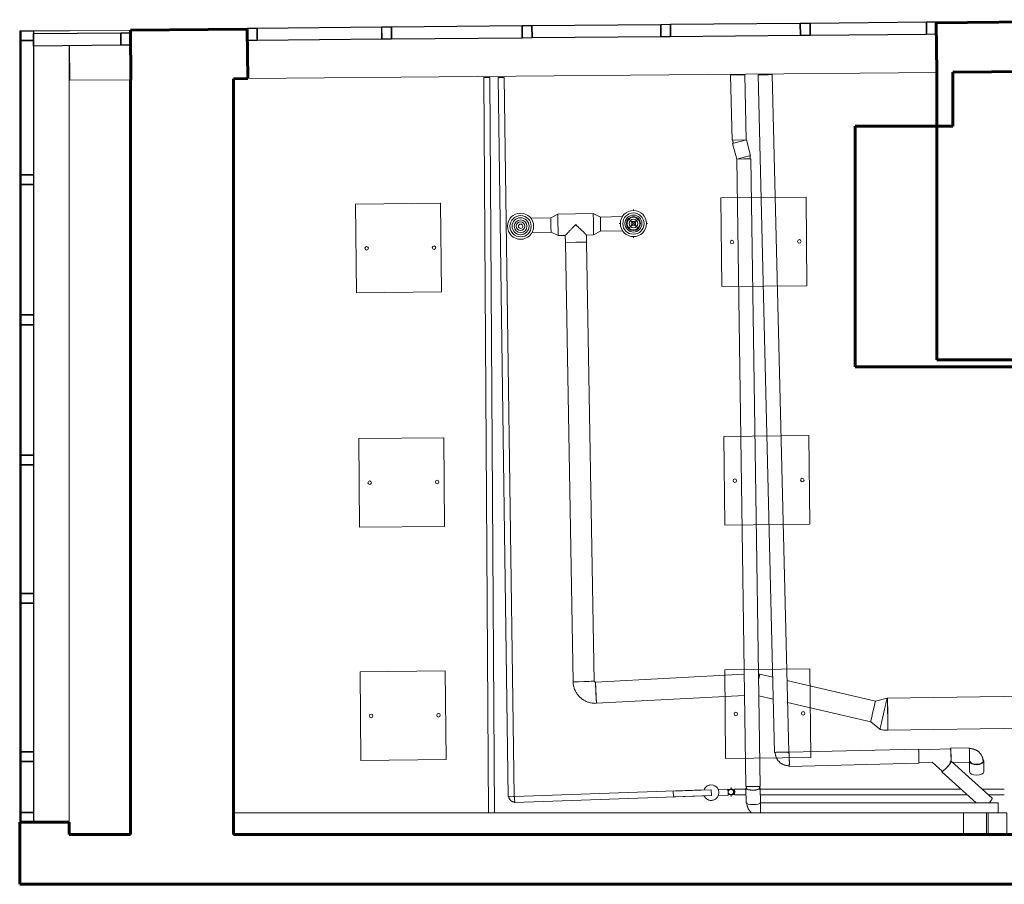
# Model space of a CAD drawing. Header units: inches. Extents: x -1788 to -35, y 39 to 771.
# Tile 1 of 5: x -1788 to -1511, y 39 to 283. Entities that reach past the tile are written whole.
import ezdxf

# ---------------------------------------------------------------- set-up
doc = ezdxf.new("R2010")
doc.units = ezdxf.units.IN
doc.header["$MEASUREMENT"] = 0
for name, color, linetype, lineweight in [('A-FLOR', 192, 'Continuous', 18), ('A-GLAZ-CWMG', 51, 'Continuous', 9), ('A-WALL', 113, 'Continuous', 18), ('E-CABL-TRAY', 211, 'Continuous', 9), ('E-LITE-EQPM', 33, 'Continuous', 9), ('I-WALL', 2, 'Continuous', 18), ('M-HVAC-CDFF', 50, 'Continuous', 9), ('M-HVAC-DUCT', 70, 'Continuous', 9), ('M-HVAC-DUCT-ANNO', 70, 'Continuous', 9), ('M-HVAC-DUCT-CNTR', 70, 'Continuous', 9), ('P-PIPE', 3, 'Continuous', 9), ('P-PIPE-CNTR', 3, 'Continuous', 9)]:
    doc.layers.add(name, color=color, linetype=linetype, lineweight=lineweight)

# ---------------------------------------------------------------- blocks, each defined once
blk = doc.blocks.new('Round Elbow - 0_55 D-405480-GFL')
at = {"layer": 'M-HVAC-DUCT'}
for p, q in [((-0.6, 4.5), (-0.6, 4.3)), ((-0.6, 4.17), (-0.6, 3.75)), ((-0.6, 3.47), (-0.6, 2.87)), ((0.58, 0.14), (-0.49, 4.51)), ((-0.6, 2.48), (-0.6, 1.68)), ((-0.6, 1.29), (-0.6, 0)), ((1.66, -4.23), (0.58, 0.14)), ((-0.6, 0), (-0.6, -1.29)), ((-0.6, -1.68), (-0.6, -2.48)), ((-0.6, -2.87), (-0.6, -3.47)), ((-0.6, -3.75), (-0.6, -4.17)), ((-0.6, -4.3), (-0.6, -4.5))]:
    blk.add_line(p, q, dxfattribs=at)
at = {"layer": 'M-HVAC-DUCT', "flags": 128}
for points in [[(-0.6, 4.5), (-0.58, 4.5), (-0.57, 4.5), (-0.55, 4.5), (-0.53, 4.51), (-0.51, 4.51), (-0.49, 4.51), (-0.49, 4.51)], [(1.66, -4.23), (1.29, -4.31), (0.92, -4.38), (0.55, -4.43), (0.17, -4.47), (-0.21, -4.49), (-0.58, -4.5), (-0.6, -4.5)]]:
    blk.add_lwpolyline(points, dxfattribs=at)
blk = doc.blocks.new('Round Transition - Length - Standard-407022-GFL')
at = {"layer": 'M-HVAC-DUCT'}
for p, q in [((0, 4.5), (3, 3)), ((0, 4.28), (0, 4.17)), ((0, 3.76), (0, 3.47)), ((0, 2.87), (0, 2.48)), ((0, 1.69), (0, 1.29)), ((3, 2.72), (3, 2.77)), ((3, 1.02), (3, 1.27)), ((0, -1.29), (0, -1.69)), ((0, -2.48), (0, -2.87)), ((3, -1.27), (3, -1.02)), ((3, -2.77), (3, -2.72)), ((3, -3), (0, -4.5)), ((0, -3.47), (0, -3.76)), ((0, -4.17), (0, -4.28))]:
    blk.add_line(p, q, dxfattribs=at)
blk = doc.blocks.new('Round Elbow - 0_55 D-407026-GFL')
at = {"layer": 'M-HVAC-DUCT'}
blk.add_line((-0.46, -1.41), (-0.46, -3), dxfattribs=at)
at = {"layer": 'M-HVAC-DUCT', "flags": 128}
blk.add_lwpolyline([(-0.07, -2.99), (-0.22, -3), (-0.46, -3)], dxfattribs=at)
blk = doc.blocks.new('Round Elbow - 0_55 D-407035-GFL')
at = {"layer": 'M-HVAC-DUCT'}
for p, q in [((-3.3, 3), (-3.3, 2.9)), ((-3.3, 2.9), (-3.3, 2.12)), ((0, 3.3), (-3, 3.3)), ((3, 3.3), (0, 3.3)), ((-3.3, 2.12), (-3.3, 1.5)), ((-3.3, 1.5), (-3.3, 0)), ((-3.3, 0), (-3.3, -3))]:
    blk.add_line(p, q, dxfattribs=at)
at = {"layer": 'M-HVAC-DUCT', "flags": 128}
for points in [[(-3.3, 3), (-3.29, 3), (-3.28, 3), (-3.26, 3), (-3.25, 3), (-3.24, 3.01), (-3.23, 3.01), (-3.22, 3.01), (-3.21, 3.02), (-3.19, 3.02), (-3.18, 3.02), (-3.17, 3.03), (-3.16, 3.03), (-3.15, 3.04), (-3.14, 3.05), (-3.13, 3.05), (-3.12, 3.06), (-3.11, 3.07), (-3.1, 3.07), (-3.09, 3.08), (-3.08, 3.09), (-3.08, 3.1), (-3.07, 3.11), (-3.06, 3.12), (-3.05, 3.13), (-3.05, 3.14), (-3.04, 3.15), (-3.04, 3.16), (-3.03, 3.17), (-3.02, 3.18), (-3.02, 3.19), (-3.02, 3.2), (-3.01, 3.21), (-3.01, 3.23), (-3.01, 3.24), (-3, 3.25), (-3, 3.26), (-3, 3.27), (-3, 3.28), (-3, 3.3), (-3, 3.3)], [(3, 3.3), (2.99, 3.05), (2.98, 2.8), (2.95, 2.55), (2.92, 2.3), (2.87, 2.05), (2.82, 1.8), (2.75, 1.56), (2.68, 1.32), (2.6, 1.08), (2.5, 0.85), (2.4, 0.62), (2.29, 0.39), (2.17, 0.17), (2.04, -0.05), (1.9, -0.26), (1.75, -0.46), (1.6, -0.66), (1.44, -0.85), (1.27, -1.04), (1.09, -1.22), (0.91, -1.39), (0.71, -1.56), (0.52, -1.71), (0.31, -1.86), (0.1, -2), (-0.11, -2.13), (-0.33, -2.26), (-0.56, -2.37), (-0.78, -2.48), (-1.02, -2.57), (-1.25, -2.66), (-1.49, -2.74), (-1.74, -2.8), (-1.98, -2.86), (-2.23, -2.91), (-2.48, -2.95), (-2.73, -2.97), (-2.98, -2.99), (-3.23, -3), (-3.3, -3)]]:
    blk.add_lwpolyline(points, dxfattribs=at)
blk = doc.blocks.new('Round Tee - Standard-385237-GFL')
at = {"layer": 'M-HVAC-DUCT'}
for p, q in [((-5, 3), (5, 3)), ((-5, 3), (-5, 2.79)), ((5, 2.82), (5, 3)), ((-5, 2.72), (-5, 1.27)), ((-5, 1.03), (-5, 0)), ((5, 1.27), (5, 2.72)), ((5, 0), (5, 1.03)), ((-5, 0), (-5, -1.03)), ((-5, -1.27), (-5, -2.72)), ((5, -1.03), (5, 0)), ((5, -2.72), (5, -1.27)), ((-5, -2.82), (-5, -3)), ((-3, -3), (-5, -3)), ((-3, -5), (-3, -3)), ((-3, -5), (0, -5)), ((0, -5), (3, -5)), ((3, -3), (3, -5)), ((5, -3), (3, -3)), ((5, -3), (5, -2.79))]:
    blk.add_line(p, q, dxfattribs=at)
for points, knots in [([(-3, -3), (-3, -3), (-2.97, -2.97), (-2.87, -2.87), (-2.8, -2.8), (-2.75, -2.75), (-2.69, -2.69), (-2.62, -2.62), (-2.55, -2.55), (-2.47, -2.47), (-2.39, -2.39), (-2.3, -2.3), (-2.22, -2.22), (-2.12, -2.12), (-2.01, -2.01), (-1.89, -1.89), (-1.77, -1.76), (-1.6, -1.6), (-1.38, -1.38), (-1.02, -1.02), (-0.56, -0.56), (-0.19, -0.19), (0, 0)], [0, 0, 0, 0, 0.111111, 0.166667, 0.194444, 0.222222, 0.25, 0.277778, 0.305556, 0.333333, 0.361111, 0.388889, 0.416667, 0.444444, 0.479167, 0.513889, 0.548611, 0.583333, 0.652778, 0.722222, 0.861111, 1, 1, 1, 1]), ([(0, 0), (0.15, -0.15), (0.45, -0.45), (0.89, -0.89), (1.33, -1.33), (1.67, -1.67), (1.94, -1.94), (2.13, -2.13), (2.28, -2.28), (2.39, -2.39), (2.47, -2.47), (2.55, -2.55), (2.62, -2.62), (2.69, -2.69), (2.75, -2.75), (2.8, -2.8), (2.87, -2.87), (2.97, -2.97), (3, -3), (3, -3)], [0, 0, 0, 0, 0.111111, 0.222222, 0.333333, 0.444444, 0.5, 0.555556, 0.611111, 0.638889, 0.666667, 0.694444, 0.722222, 0.75, 0.777778, 0.805556, 0.833333, 0.888889, 1, 1, 1, 1])]:
    blk.add_open_spline(points, degree=3, knots=knots, dxfattribs=at)
blk = doc.blocks.new('Round Transition - Length - Standard-385245-GFL')
at = {"layer": 'M-HVAC-DUCT'}
for p, q in [((0, 3), (2, 2)), ((0, 2.77), (0, 2.72)), ((0, 1.27), (0, 1.02)), ((2, 1.81), (2, 1.85)), ((2, 0.68), (2, 0.85)), ((0, -1.02), (0, -1.27)), ((2, -2), (0, -3)), ((0, -2.72), (0, -2.77)), ((2, -0.85), (2, -0.68)), ((2, -1.85), (2, -1.81))]:
    blk.add_line(p, q, dxfattribs=at)
blk = doc.blocks.new('Channel Vertical Inside Bend - Standard-439069-GFL')
at = {"layer": 'E-CABL-TRAY'}
for p, q in [((-1515.31, 58.9), (-1515.31, 52.9)), ((-1514.97, 58.9), (-1515.31, 58.9)), ((-1512.01, 58.9), (-1514.97, 58.9)), ((-1510.01, 58.9), (-1512.01, 58.9)), ((-1510.01, 52.9), (-1510.01, 58.9)), ((-1515.31, 52.9), (-1514.97, 52.9)), ((-1514.97, 52.9), (-1512.01, 52.9)), ((-1510.01, 52.9), (-1512.01, 52.9))]:
    blk.add_line(p, q, dxfattribs=at)
blk = doc.blocks.new('Channel Vertical Outside Bend - Standard-439073-GFL')
at = {"layer": 'E-CABL-TRAY'}
for p, q in [((-1522.21, 58.9), (-1522.21, 52.9)), ((-1519.21, 58.9), (-1522.21, 58.9)), ((-1519.21, 58.9), (-1516.26, 58.9)), ((-1516.26, 58.9), (-1515.74, 58.9)), ((-1515.74, 52.9), (-1515.74, 58.9)), ((-1522.21, 52.9), (-1519.21, 52.9)), ((-1516.26, 52.9), (-1519.21, 52.9)), ((-1516.26, 52.9), (-1515.74, 52.9))]:
    blk.add_line(p, q, dxfattribs=at)
blk = doc.blocks.new('Elbow - Generic - Standard-439084-GFL')
at = {"layer": 'P-PIPE', "flags": 128}
for points in [[(-1571.79, 72.22), (-1571.95, 72.23), (-1572.1, 72.25), (-1572.25, 72.28), (-1572.4, 72.31), (-1572.55, 72.35), (-1572.7, 72.4), (-1572.85, 72.45), (-1572.99, 72.51), (-1573.13, 72.57), (-1573.27, 72.64), (-1573.41, 72.71), (-1573.54, 72.79), (-1573.67, 72.88), (-1573.8, 72.97), (-1573.92, 73.06), (-1574.04, 73.16), (-1574.15, 73.27), (-1574.26, 73.37), (-1574.37, 73.49), (-1574.47, 73.61), (-1574.57, 73.73), (-1574.66, 73.85), (-1574.75, 73.98), (-1574.83, 74.11), (-1574.9, 74.25), (-1574.97, 74.39), (-1575.04, 74.53), (-1575.1, 74.67), (-1575.15, 74.81), (-1575.2, 74.96), (-1575.24, 75.11), (-1575.28, 75.26), (-1575.31, 75.41), (-1575.33, 75.57), (-1575.35, 75.72), (-1575.36, 75.88), (-1575.36, 75.99)], [(-1571.74, 76.07), (-1571.74, 76.06), (-1571.74, 76.05), (-1571.74, 76.04), (-1571.73, 76.03), (-1571.73, 76.02), (-1571.73, 76.01), (-1571.73, 76), (-1571.72, 76), (-1571.72, 75.99), (-1571.72, 75.98), (-1571.71, 75.97), (-1571.71, 75.96), (-1571.7, 75.95), (-1571.7, 75.94), (-1571.69, 75.93), (-1571.69, 75.93), (-1571.68, 75.92), (-1571.67, 75.91), (-1571.67, 75.9), (-1571.66, 75.9), (-1571.65, 75.89), (-1571.64, 75.88), (-1571.64, 75.88), (-1571.63, 75.87), (-1571.62, 75.87), (-1571.61, 75.86), (-1571.6, 75.86), (-1571.59, 75.85), (-1571.58, 75.85), (-1571.57, 75.84), (-1571.56, 75.84), (-1571.56, 75.84), (-1571.55, 75.84), (-1571.54, 75.83), (-1571.53, 75.83), (-1571.52, 75.83), (-1571.51, 75.83)], [(-1571.51, 75.83), (-1571.5, 75.83), (-1571.49, 75.83), (-1571.48, 75.83)], [(-1571.4, 72.21), (-1571.55, 72.21), (-1571.71, 72.21), (-1571.79, 72.22)]]:
    blk.add_lwpolyline(points, dxfattribs=at)
at = {"layer": 'P-PIPE'}
blk.add_ellipse((-1571.44, 74.02), major_axis=(-0.04, 1.81), ratio=0.034899, start_param=3.138017, end_param=6.27961, dxfattribs=at)
blk = doc.blocks.new('Elbow - Generic - Standard-439096-GFL')
at = {"layer": 'P-PIPE', "flags": 128}
for points in [[(-1520.66, 77.06), (-1520.51, 77.06), (-1520.37, 77.05), (-1520.22, 77.04), (-1520.08, 77.03), (-1519.93, 77.01), (-1519.79, 76.99), (-1519.65, 76.96), (-1519.51, 76.92), (-1519.37, 76.88), (-1519.23, 76.84), (-1519.09, 76.79), (-1518.95, 76.73), (-1518.82, 76.67), (-1518.69, 76.61), (-1518.56, 76.54), (-1518.43, 76.46), (-1518.3, 76.38), (-1518.18, 76.29), (-1518.06, 76.2), (-1517.95, 76.11), (-1517.84, 76.01), (-1517.73, 75.9), (-1517.63, 75.79), (-1517.53, 75.68), (-1517.43, 75.56), (-1517.34, 75.44), (-1517.26, 75.31), (-1517.18, 75.18), (-1517.11, 75.04), (-1517.04, 74.9), (-1516.98, 74.76), (-1516.93, 74.62), (-1516.88, 74.47), (-1516.84, 74.32), (-1516.8, 74.17), (-1516.78, 74.02), (-1516.76, 73.87), (-1516.75, 73.78)], [(-1520.32, 73.36), (-1520.32, 73.37), (-1520.32, 73.37), (-1520.32, 73.37), (-1520.33, 73.37), (-1520.33, 73.37), (-1520.34, 73.38), (-1520.35, 73.38), (-1520.35, 73.39), (-1520.36, 73.39), (-1520.37, 73.4), (-1520.39, 73.4), (-1520.4, 73.41), (-1520.41, 73.41), (-1520.43, 73.41), (-1520.44, 73.42), (-1520.46, 73.42), (-1520.48, 73.43), (-1520.49, 73.43), (-1520.51, 73.43), (-1520.53, 73.43), (-1520.55, 73.43), (-1520.57, 73.43), (-1520.57, 73.43)], [(-1516.75, 73.78), (-1516.74, 73.63), (-1516.74, 73.5)]]:
    blk.add_lwpolyline(points, dxfattribs=at)
at = {"layer": 'P-PIPE'}
blk.add_ellipse((-1518.55, 73.5), major_axis=(1.81, 0), ratio=0.499809, start_param=3.445034, end_param=6.324827, dxfattribs=at)
blk = doc.blocks.new('Elbow - Generic - Standard-439120-GFL')
at = {"layer": 'P-PIPE', "flags": 128}
for points in [[(-0.25, 1.81), (-0.24, 1.81), (-0.23, 1.81), (-0.22, 1.81), (-0.21, 1.82), (-0.2, 1.82), (-0.19, 1.82)], [(0.67, -1.7), (0.51, -1.74), (0.36, -1.76), (0.21, -1.79), (0.05, -1.8), (-0.1, -1.81), (-0.25, -1.81)]]:
    blk.add_lwpolyline(points, dxfattribs=at)
blk = doc.blocks.new('Elbow - Generic - Standard-V5-GFL')
at = {"layer": 'P-PIPE'}
blk.add_line((-0.25, 0), (-0.25, -1.81), dxfattribs=at)
at = {"layer": 'P-PIPE', "flags": 128}
for points in [[(-0.25, 1.81), (-0.24, 1.81), (-0.23, 1.81), (-0.22, 1.81), (-0.21, 1.82), (-0.2, 1.82), (-0.19, 1.82)], [(0.67, -1.7), (0.51, -1.74), (0.36, -1.76), (0.21, -1.79), (0.05, -1.8), (-0.1, -1.81), (-0.25, -1.81)]]:
    blk.add_lwpolyline(points, dxfattribs=at)
blk = doc.blocks.new('Elbow - Generic - Standard-439134-GFL')
at = {"layer": 'P-PIPE', "flags": 128}
for points in [[(-1583.41, 65.77), (-1583.41, 65.86), (-1583.42, 65.94), (-1583.42, 66.02), (-1583.42, 66.1), (-1583.42, 66.18), (-1583.42, 66.27), (-1583.42, 66.31)], [(-1579.79, 65.84), (-1579.79, 65.92), (-1579.79, 66), (-1579.79, 66.08), (-1579.79, 66.16), (-1579.79, 66.24), (-1579.8, 66.32), (-1579.8, 66.37)]]:
    blk.add_lwpolyline(points, dxfattribs=at)
at = {"layer": 'P-PIPE'}
for start_param, end_param in [(3.130515, 4.701311), (4.701311, 6.272107)]:
    blk.add_ellipse((-1581.6, 65.81), major_axis=(1.81, 0.03), ratio=0.258819, start_param=start_param, end_param=end_param, dxfattribs=at)
blk = doc.blocks.new('Elbow - Generic - Standard-439139-GFL')
at = {"layer": 'P-PIPE', "flags": 128}
for points in [[(-1582, 58.9), (-1582.11, 59), (-1582.22, 59.11), (-1582.33, 59.22), (-1582.43, 59.33), (-1582.53, 59.45), (-1582.62, 59.58), (-1582.71, 59.7), (-1582.79, 59.83), (-1582.87, 59.97), (-1582.94, 60.1), (-1583.01, 60.24), (-1583.07, 60.38), (-1583.13, 60.53), (-1583.17, 60.68), (-1583.22, 60.82), (-1583.25, 60.97), (-1583.28, 61.13), (-1583.31, 61.28), (-1583.33, 61.43), (-1583.34, 61.59), (-1583.34, 61.72)], [(-1579.72, 61.78), (-1579.72, 61.78), (-1579.72, 61.77), (-1579.72, 61.77), (-1579.72, 61.76), (-1579.71, 61.76), (-1579.71, 61.75), (-1579.71, 61.75), (-1579.71, 61.74), (-1579.71, 61.74), (-1579.71, 61.73), (-1579.7, 61.73), (-1579.7, 61.72), (-1579.7, 61.71), (-1579.69, 61.71), (-1579.69, 61.7), (-1579.68, 61.7), (-1579.68, 61.69), (-1579.67, 61.69), (-1579.67, 61.68), (-1579.66, 61.67), (-1579.65, 61.67), (-1579.65, 61.66), (-1579.64, 61.66), (-1579.63, 61.65), (-1579.62, 61.64), (-1579.61, 61.64), (-1579.6, 61.63), (-1579.59, 61.63), (-1579.58, 61.63), (-1579.57, 61.62), (-1579.56, 61.62), (-1579.55, 61.61), (-1579.54, 61.61), (-1579.53, 61.61), (-1579.51, 61.61), (-1579.5, 61.61), (-1579.49, 61.6), (-1579.48, 61.6), (-1579.47, 61.6)]]:
    blk.add_lwpolyline(points, dxfattribs=at)
blk = doc.blocks.new('Elbow - Generic - Standard-444913-GFL')
at = {"layer": 'P-PIPE', "flags": 128}
for points in [[(-1648.83, 61.98), (-1648.9, 61.98), (-1648.96, 61.99), (-1649.03, 61.99), (-1649.09, 62), (-1649.15, 62.01), (-1649.22, 62.03), (-1649.28, 62.04), (-1649.34, 62.06), (-1649.41, 62.08), (-1649.47, 62.1), (-1649.53, 62.13), (-1649.58, 62.16), (-1649.64, 62.19), (-1649.7, 62.22), (-1649.75, 62.26), (-1649.81, 62.29), (-1649.86, 62.33), (-1649.91, 62.37), (-1649.96, 62.42), (-1650, 62.46), (-1650.05, 62.51), (-1650.09, 62.56), (-1650.13, 62.61), (-1650.17, 62.66), (-1650.21, 62.71), (-1650.24, 62.77), (-1650.28, 62.82), (-1650.31, 62.88), (-1650.33, 62.94), (-1650.36, 63), (-1650.38, 63.06), (-1650.4, 63.12), (-1650.42, 63.18), (-1650.44, 63.25), (-1650.45, 63.31), (-1650.46, 63.37), (-1650.47, 63.44), (-1650.48, 63.5), (-1650.48, 63.57), (-1650.48, 63.59)], [(-1649.1, 63.61), (-1649.1, 63.6), (-1649.1, 63.59), (-1649.1, 63.58), (-1649.1, 63.57), (-1649.1, 63.56), (-1649.1, 63.55), (-1649.09, 63.54), (-1649.09, 63.53), (-1649.09, 63.52), (-1649.08, 63.51), (-1649.08, 63.5), (-1649.07, 63.49), (-1649.07, 63.48), (-1649.06, 63.47), (-1649.06, 63.46), (-1649.05, 63.46), (-1649.05, 63.45), (-1649.04, 63.44), (-1649.03, 63.43), (-1649.03, 63.43), (-1649.02, 63.42), (-1649.01, 63.41), (-1649, 63.41), (-1648.99, 63.4), (-1648.99, 63.4), (-1648.98, 63.39), (-1648.97, 63.39), (-1648.96, 63.38), (-1648.95, 63.38), (-1648.94, 63.37), (-1648.93, 63.37), (-1648.92, 63.37), (-1648.91, 63.37), (-1648.9, 63.36), (-1648.89, 63.36), (-1648.88, 63.36), (-1648.87, 63.36), (-1648.86, 63.36), (-1648.85, 63.36), (-1648.85, 63.36)]]:
    blk.add_lwpolyline(points, dxfattribs=at)
at = {"layer": 'P-PIPE'}
blk.add_ellipse((-1648.84, 62.67), major_axis=(-0.01, 0.687), ratio=0.034899, start_param=3.141593, end_param=4.058442, dxfattribs=at)
blk = doc.blocks.new('Elbow - Generic - Standard-444922-GFL')
at = {"layer": 'P-PIPE', "flags": 128}
for points in [[(-1588.69, 65.47), (-1588.66, 65.47), (-1588.62, 65.47), (-1588.58, 65.47), (-1588.55, 65.47), (-1588.51, 65.48), (-1588.47, 65.48), (-1588.44, 65.48), (-1588.4, 65.48), (-1588.37, 65.48), (-1588.33, 65.48), (-1588.3, 65.48), (-1588.26, 65.48), (-1588.23, 65.49), (-1588.2, 65.49), (-1588.17, 65.49), (-1588.14, 65.49), (-1588.11, 65.49), (-1588.08, 65.49), (-1588.05, 65.49), (-1588.03, 65.49), (-1588, 65.49), (-1587.98, 65.49), (-1587.96, 65.5), (-1587.93, 65.5), (-1587.91, 65.5), (-1587.89, 65.5), (-1587.88, 65.5), (-1587.86, 65.5), (-1587.84, 65.5), (-1587.83, 65.5), (-1587.82, 65.5), (-1587.81, 65.5), (-1587.8, 65.5), (-1587.79, 65.5), (-1587.78, 65.5), (-1587.78, 65.5), (-1587.78, 65.5), (-1587.77, 65.5), (-1587.77, 65.5)], [(-1587.72, 64.13), (-1587.73, 64.13), (-1587.73, 64.13), (-1587.73, 64.13), (-1587.74, 64.13), (-1587.74, 64.13), (-1587.75, 64.13), (-1587.76, 64.13), (-1587.77, 64.13), (-1587.78, 64.13), (-1587.8, 64.12), (-1587.81, 64.12), (-1587.83, 64.12), (-1587.85, 64.12), (-1587.87, 64.12), (-1587.89, 64.12), (-1587.91, 64.12), (-1587.93, 64.12), (-1587.96, 64.12), (-1587.98, 64.12), (-1588.01, 64.12), (-1588.04, 64.12), (-1588.06, 64.12), (-1588.09, 64.11), (-1588.12, 64.11), (-1588.16, 64.11), (-1588.19, 64.11), (-1588.22, 64.11), (-1588.25, 64.11), (-1588.29, 64.11), (-1588.32, 64.11), (-1588.36, 64.11), (-1588.39, 64.1), (-1588.43, 64.1), (-1588.47, 64.1), (-1588.5, 64.1), (-1588.54, 64.1), (-1588.58, 64.1), (-1588.61, 64.1), (-1588.65, 64.1)]]:
    blk.add_lwpolyline(points, dxfattribs=at)
at = {"layer": 'P-PIPE'}
for radius, start, end in [(0.688, 36.9314, 95.0617), (0.687, 267.1038, 2.0091), (0.687, 2.0091, 32.0091)]:
    blk.add_arc((-1587.75, 64.81), radius, start, end, dxfattribs=at)
blk = doc.blocks.new('Elbow - Generic - Standard-V6-GFL')
at = {"layer": 'P-PIPE', "flags": 128}
for points in [[(-1587.81, 64.13), (-1587.78, 64.13), (-1587.76, 64.13), (-1587.75, 64.13)], [(-1587.75, 65.5), (-1587.78, 65.5), (-1587.8, 65.5)], [(-1586.81, 65.5), (-1586.85, 65.5), (-1586.89, 65.5), (-1586.92, 65.5), (-1586.96, 65.5), (-1587, 65.5), (-1587.03, 65.5), (-1587.07, 65.5), (-1587.11, 65.5), (-1587.14, 65.5), (-1587.18, 65.5), (-1587.21, 65.5), (-1587.24, 65.5), (-1587.28, 65.5), (-1587.31, 65.5), (-1587.34, 65.5), (-1587.37, 65.5), (-1587.4, 65.5), (-1587.43, 65.5), (-1587.46, 65.5), (-1587.48, 65.5), (-1587.51, 65.5), (-1587.53, 65.5), (-1587.56, 65.5), (-1587.58, 65.5), (-1587.6, 65.5), (-1587.62, 65.5), (-1587.64, 65.5), (-1587.66, 65.5), (-1587.67, 65.5), (-1587.69, 65.5), (-1587.7, 65.5), (-1587.71, 65.5), (-1587.72, 65.5), (-1587.73, 65.5), (-1587.74, 65.5), (-1587.74, 65.5), (-1587.75, 65.5), (-1587.75, 65.5), (-1587.75, 65.5)], [(-1587.75, 64.13), (-1587.75, 64.13), (-1587.75, 64.13), (-1587.74, 64.13), (-1587.74, 64.13), (-1587.73, 64.13), (-1587.72, 64.13), (-1587.71, 64.13), (-1587.7, 64.13), (-1587.69, 64.13), (-1587.67, 64.13), (-1587.66, 64.13), (-1587.64, 64.13), (-1587.62, 64.13), (-1587.61, 64.13), (-1587.59, 64.13), (-1587.56, 64.13), (-1587.54, 64.13), (-1587.52, 64.13), (-1587.49, 64.13), (-1587.46, 64.13), (-1587.44, 64.13), (-1587.41, 64.13), (-1587.38, 64.13), (-1587.35, 64.13), (-1587.32, 64.13), (-1587.29, 64.13), (-1587.25, 64.13), (-1587.22, 64.13), (-1587.19, 64.13), (-1587.15, 64.13), (-1587.12, 64.13), (-1587.08, 64.13), (-1587.04, 64.13), (-1587.01, 64.13), (-1586.97, 64.13), (-1586.93, 64.13), (-1586.9, 64.13), (-1586.86, 64.13), (-1586.82, 64.13), (-1586.81, 64.13)]]:
    blk.add_lwpolyline(points, dxfattribs=at)
at = {"layer": 'P-PIPE'}
for radius, start, end in [(0.687, 36.9635, 94.3579), (0.687, 267.1069, 300), (0.687, 303.6225, 315), (0.687, 319.8914, 345), (0.687, 17.431, 30), (0.687, 8.4989, 15), (0.688, 353.4989, 0)]:
    blk.add_arc((-1587.75, 64.81), radius, start, end, dxfattribs=at)
blk = doc.blocks.new('Pendant Lighting Fixture - 1x4 - 120V-450392-GFL')
at = {"layer": 'E-LITE-EQPM'}
for p, q in [((0, -16.5), (0, 8.5)), ((0, 8.5), (24, 8.5)), ((24, 8.5), (24, -16.5)), ((24, -16.5), (0, -16.5))]:
    blk.add_line(p, q, dxfattribs=at)
for centre in [(3, -4), (22, -4)]:
    blk.add_circle(centre, 0.5, dxfattribs=at)
blk = doc.blocks.new('Supply Diffuser - Circular - Round Neck - Ceiling Mounted - 6_ Face 4_ Neck-390664-GFL')
at = {"layer": 'M-HVAC-CDFF'}
for radius in [3, 2.4, 1.8, 1.2, 0.6]:
    blk.add_circle((0, 0), radius, dxfattribs=at)
for radius, start, end in [(3.69, 0, 180), (3, 360, 180), (3.69, 180, 0), (3, 180, 360)]:
    blk.add_arc((0, 0), radius, start, end, dxfattribs=at)
blk = doc.blocks.new('Rectangular Mullion - 2_5_ x 5_ rectangular 2-477678-GFL')
at = {"layer": 'A-GLAZ-CWMG', "lineweight": 30}
for p, q in [((1.5, 1.75), (-1.25, 1.75)), ((-1.25, 1.75), (-1.25, -1.75)), ((1.5, -1.75), (1.5, 1.75)), ((-1.25, -1.75), (1.5, -1.75))]:
    blk.add_line(p, q, dxfattribs=at)
blk = doc.blocks.new('Rectangular Mullion - 2_5_ x 5_ rectangular 2-477679-GFL')
at = {"layer": 'A-GLAZ-CWMG', "lineweight": 30}
for p, q in [((0, 1.75), (-2.75, 1.75)), ((-2.75, 1.75), (-2.75, -1.75)), ((0, -1.75), (0, 1.75)), ((-2.75, -1.75), (0, -1.75))]:
    blk.add_line(p, q, dxfattribs=at)
blk = doc.blocks.new('Rectangular Mullion - 2_5_ x 5_ rectangular 2-477680-GFL')
at = {"layer": 'A-GLAZ-CWMG', "lineweight": 30}
for p, q in [((-1604.86, 281.26), (-1568.28, 281.59)), ((-1604.83, 277.76), (-1604.86, 281.26)), ((-1568.28, 281.59), (-1568.25, 278.09)), ((-1568.25, 278.09), (-1604.83, 277.76))]:
    blk.add_line(p, q, dxfattribs=at)
blk = doc.blocks.new('Rectangular Mullion - 2_5_ x 5_ rectangular 2-477681-GFL')
at = {"layer": 'A-GLAZ-CWMG', "lineweight": 30}
for p, q in [((-1643.94, 280.9), (-1607.61, 281.23)), ((-1643.91, 277.4), (-1643.94, 280.9)), ((-1607.61, 281.23), (-1607.58, 277.73)), ((-1607.58, 277.73), (-1643.91, 277.4))]:
    blk.add_line(p, q, dxfattribs=at)
blk = doc.blocks.new('Rectangular Mullion - 2_5_ x 5_ rectangular 2-477682-GFL')
at = {"layer": 'A-GLAZ-CWMG', "lineweight": 30}
for p, q in [((-1683.57, 280.54), (-1646.69, 280.88)), ((-1683.54, 277.04), (-1683.57, 280.54)), ((-1646.69, 280.88), (-1646.66, 277.38)), ((-1646.66, 277.38), (-1683.54, 277.04))]:
    blk.add_line(p, q, dxfattribs=at)
blk = doc.blocks.new('Rectangular Mullion - 2_5_ x 5_ rectangular 2-477683-GFL')
at = {"layer": 'A-GLAZ-CWMG', "lineweight": 30}
for p, q in [((-1721.46, 280.2), (-1686.32, 280.52)), ((-1686.32, 280.52), (-1686.29, 277.02)), ((-1721.43, 276.7), (-1721.46, 280.2)), ((-1686.29, 277.02), (-1721.43, 276.7))]:
    blk.add_line(p, q, dxfattribs=at)
blk = doc.blocks.new('Rectangular Mullion - 2_5_ x 5_ rectangular 2-477684-GFL')
at = {"layer": 'A-GLAZ-CWMG', "lineweight": 30}
for p, q in [((-1565.53, 281.61), (-1532.7, 281.91)), ((-1565.5, 278.11), (-1565.53, 281.61)), ((-1532.7, 281.91), (-1532.67, 278.41)), ((-1532.67, 278.41), (-1565.5, 278.11))]:
    blk.add_line(p, q, dxfattribs=at)
blk = doc.blocks.new('Rectangular Mullion - 2_5_ x 5_ rectangular 2-477690-GFL')
at = {"layer": 'A-GLAZ-CWMG', "lineweight": 30}
for p, q in [((-2.75, 1.75), (0, 1.75)), ((-2.75, -1.75), (-2.75, 1.75)), ((0, 1.75), (0, -1.75)), ((0, -1.75), (-2.75, -1.75))]:
    blk.add_line(p, q, dxfattribs=at)
blk = doc.blocks.new('Butterfly Valve - 2-12 Inch - 2_ 2-473274-GFL')
at = {"layer": 'P-PIPE'}
for p, q in [((-1593.56, 66.8), (-1593.56, 66.8)), ((-1604.09, 65.04), (-1604.03, 63.44)), ((-1604.08, 65.04), (-1604.09, 65.04)), ((-1604.08, 65.04), (-1593.42, 65.42)), ((-1604.03, 63.44), (-1604.08, 65.04)), ((-1593.53, 66.21), (-1593.52, 66.21)), ((-1593.46, 65.21), (-1593.45, 65.21)), ((-1593.42, 65.42), (-1593.36, 63.82)), ((-1593.36, 64.03), (-1593.37, 64.02)), ((-1593.36, 63.82), (-1604.03, 63.44)), ((-1604.03, 63.44), (-1604.03, 63.44)), ((-1593.37, 63.82), (-1593.36, 63.82)), ((-1593.28, 63.03), (-1593.29, 63.02)), ((-1593.23, 62.44), (-1593.23, 62.44))]:
    blk.add_line(p, q, dxfattribs=at)
for start_param, end_param in [(4.672025, 7.435282), (6.242821, 6.50462), (0.483234, 1.152016), (1.908441, 4.672025), (1.90836, 2.577629), (3.101228, 3.363028)]:
    blk.add_ellipse((-1593.4, 64.62), major_axis=(-0.16, 2.18), ratio=0.999868, start_param=start_param, end_param=end_param, dxfattribs=at)
blk = doc.blocks.new('Rectangular Mullion - 2_5_ x 5_ rectangular 2-476776-GFL')
at = {"layer": 'A-GLAZ-CWMG', "lineweight": 30}
for p, q in [((-2.75, 1.75), (0, 1.75)), ((-2.75, -1.75), (-2.75, 1.75)), ((0, 1.75), (0, -1.75)), ((0, -1.75), (-2.75, -1.75))]:
    blk.add_line(p, q, dxfattribs=at)
blk = doc.blocks.new('Rectangular Mullion - 2_5_ x 5_ rectangular 2-495862-GFL')
at = {"layer": 'A-GLAZ-CWMG', "lineweight": 30}
for p, q in [((-1788.01, 276.66), (-1784.51, 276.66)), ((-1788.01, 238.85), (-1788.01, 276.66)), ((-1784.51, 276.66), (-1784.51, 238.85)), ((-1784.51, 238.85), (-1788.01, 238.85))]:
    blk.add_line(p, q, dxfattribs=at)
blk = doc.blocks.new('Rectangular Mullion - 2_5_ x 5_ rectangular 2-477023-GFL')
at = {"layer": 'A-GLAZ-CWMG', "lineweight": 30}
for p, q in [((0, 1.75), (-2.75, 1.75)), ((-2.75, 1.75), (-2.75, -1.75)), ((0, -1.75), (0, 1.75)), ((-2.75, -1.75), (0, -1.75))]:
    blk.add_line(p, q, dxfattribs=at)
blk = doc.blocks.new('Rectangular Mullion - 2_5_ x 5_ rectangular 2-476891-GFL')
at = {"layer": 'A-GLAZ-CWMG', "lineweight": 30}
for p, q in [((1.5, 1.75), (-1.25, 1.75)), ((-1.25, 1.75), (-1.25, -1.75)), ((1.5, -1.75), (1.5, 1.75)), ((-1.25, -1.75), (1.5, -1.75))]:
    blk.add_line(p, q, dxfattribs=at)
blk = doc.blocks.new('Rectangular Mullion - 2_5_ x 5_ rectangular 2-477099-GFL')
at = {"layer": 'A-GLAZ-CWMG', "lineweight": 30}
for p, q in [((-1788.01, 73.4), (-1784.51, 73.4)), ((-1788.01, 59.03), (-1788.01, 73.4)), ((-1784.51, 73.4), (-1784.51, 59.03)), ((-1784.51, 59.03), (-1788.01, 59.03))]:
    blk.add_line(p, q, dxfattribs=at)
blk = doc.blocks.new('Rectangular Mullion - 2_5_ x 5_ rectangular 2-477103-GFL')
at = {"layer": 'A-GLAZ-CWMG', "lineweight": 30}
for p, q in [((-1788.01, 118.03), (-1784.51, 118.03)), ((-1788.01, 76.15), (-1788.01, 118.03)), ((-1784.51, 118.03), (-1784.51, 76.15)), ((-1784.51, 76.15), (-1788.01, 76.15))]:
    blk.add_line(p, q, dxfattribs=at)
blk = doc.blocks.new('Rectangular Mullion - 2_5_ x 5_ rectangular 2-477105-GFL')
at = {"layer": 'A-GLAZ-CWMG', "lineweight": 30}
for p, q in [((-1788.01, 157.03), (-1784.51, 157.03)), ((-1788.01, 120.78), (-1788.01, 157.03)), ((-1784.51, 157.03), (-1784.51, 120.78)), ((-1784.51, 120.78), (-1788.01, 120.78))]:
    blk.add_line(p, q, dxfattribs=at)
blk = doc.blocks.new('Rectangular Mullion - 2_5_ x 5_ rectangular 2-477111-GFL')
at = {"layer": 'A-GLAZ-CWMG', "lineweight": 30}
for p, q in [((-1788.01, 196.56), (-1784.51, 196.56)), ((-1788.01, 159.78), (-1788.01, 196.56)), ((-1784.51, 196.56), (-1784.51, 159.78)), ((-1784.51, 159.78), (-1788.01, 159.78))]:
    blk.add_line(p, q, dxfattribs=at)
blk = doc.blocks.new('Rectangular Mullion - 2_5_ x 5_ rectangular 2-495859-GFL')
at = {"layer": 'A-GLAZ-CWMG', "lineweight": 30}
for p, q in [((-1784.53, 278.63), (-1759.88, 278.85)), ((-1784.49, 275.13), (-1784.53, 278.63)), ((-1759.88, 278.85), (-1759.85, 275.35)), ((-1759.85, 275.35), (-1784.49, 275.13))]:
    blk.add_line(p, q, dxfattribs=at)

msp = doc.modelspace()

# ---------------------------------------------------------------- linework, layer by layer
at = {"layer": 'A-FLOR'}
msp.add_line((-1781.39, 279.41), (-1774.41, 279.47), dxfattribs=at)
at = {"layer": 'A-WALL', "lineweight": 60}
for p, q in [((-1529.95, 281.69), (-1434.33, 282.56)), ((-1529.82, 267.69), (-1529.95, 281.69)), ((-1757.14, 279.63), (-1724.21, 279.92)), ((-1757.01, 265.63), (-1757.14, 279.63)), ((-1724.21, 279.92), (-1724.08, 265.93)), ((-1436.18, 268.54), (-1525.31, 267.73)), ((-1757.11, 52.78), (-1757.11, 265.63)), ((-1757.11, 265.63), (-1757.01, 265.63)), ((-1724.08, 265.93), (-1728.11, 265.89)), ((-1728.11, 265.89), (-1728.11, 52.78)), ((-1552.76, 184.67), (-1552.76, 252.53)), ((-1552.76, 252.53), (-1529.81, 252.53)), ((-1529.76, 252.53), (-1529.76, 186.67)), ((-1529.76, 184.67), (-1552.76, 184.67)), ((-1788.39, 38.78), (-1788.39, 56.28)), ((-1788.39, 56.28), (-1774.39, 56.28)), ((-1774.39, 56.28), (-1774.39, 52.78)), ((-1774.39, 52.78), (-1757.11, 52.78)), ((-1728.11, 52.78), (-791.57, 52.78)), ((-777.57, 38.78), (-1788.39, 38.78))]:
    msp.add_line(p, q, dxfattribs=at)
at = {"layer": 'A-WALL'}
for p, q in [((-1788.39, 279.41), (-1788.39, 56.28)), ((-1788.01, 279.41), (-1788.39, 279.41)), ((-1774.41, 279.41), (-1784.51, 279.41)), ((-1757.14, 279.63), (-1774.41, 279.47)), ((-1774.41, 279.41), (-1774.41, 279.47)), ((-1774.39, 56.28), (-1774.39, 275.22)), ((-1774.28, 265.47), (-1774.37, 275.22)), ((-1724.08, 265.93), (-1529.82, 267.69)), ((-1774.28, 265.47), (-1757.11, 265.63))]:
    msp.add_line(p, q, dxfattribs=at)
at = {"layer": 'E-CABL-TRAY'}
for p, q in [((-1728.04, 58.9), (-1728.04, 52.9)), ((-1522.21, 58.9), (-1728.04, 58.9)), ((-1522.21, 52.9), (-1522.21, 58.9)), ((-1515.74, 58.9), (-1515.74, 52.9)), ((-1515.31, 58.9), (-1515.74, 58.9)), ((-1515.31, 52.9), (-1515.31, 58.9)), ((-1522.21, 52.9), (-1728.04, 52.9)), ((-1515.31, 52.9), (-1515.74, 52.9))]:
    msp.add_line(p, q, dxfattribs=at)
at = {"layer": 'I-WALL', "lineweight": 60}
for p, q in [((-1529.81, 252.53), (-1529.81, 267.69)), ((-1525.31, 267.73), (-1525.31, 252.53)), ((-1525.31, 252.53), (-1529.76, 252.53)), ((-1529.76, 186.67), (-1438.31, 186.67)), ((-1438.31, 184.67), (-1529.76, 184.67))]:
    msp.add_line(p, q, dxfattribs=at)
at = {"layer": 'M-HVAC-DUCT'}
for p, q in [((-1644.26, 226.57), (-1638.64, 226.67)), ((-1638.64, 226.55), (-1638.64, 226.67)), ((-1638.62, 225.52), (-1638.64, 226.48)), ((-1638.59, 223.99), (-1638.62, 225.36)), ((-1624.64, 226.91), (-1618.39, 227.02)), ((-1624.64, 226.91), (-1624.64, 226.79)), ((-1624.64, 226.73), (-1624.62, 225.76)), ((-1624.62, 225.6), (-1624.59, 224.23)), ((-1638.57, 222.67), (-1643.97, 222.58)), ((-1638.57, 222.86), (-1638.59, 223.83)), ((-1638.57, 222.67), (-1638.57, 222.79)), ((-1624.59, 224.07), (-1624.57, 223.1)), ((-1624.57, 223.04), (-1624.57, 222.92)), ((-1618.33, 223.02), (-1624.57, 222.92)), ((-1628.52, 219.85), (-1634.52, 219.74)), ((-1632.36, 95.88), (-1634.52, 219.74)), ((-1628.52, 219.85), (-1626.36, 95.98)), ((-1626.04, 95.8), (-1584.07, 98)), ((-1579.69, 97.99), (-1580.05, 96.44)), ((-1579.69, 97.99), (-1576.06, 97.15)), ((-1632.36, 95.88), (-1628.59, 95.94)), ((-1626.04, 95.8), (-1625.73, 89.81)), ((-1572.04, 96.22), (-1547.06, 90.45)), ((-1583.98, 92), (-1625.73, 89.81)), ((-1575.91, 90.96), (-1579.98, 91.9)), ((-1543.69, 91.23), (-1341.58, 94.24)), ((-1548.41, 84.61), (-1571.89, 90.03)), ((-1547.45, 88.77), (-1547.12, 90.18)), ((-1547.1, 90.3), (-1547.06, 90.45)), ((-1543.69, 91.23), (-1543.56, 82.23)), ((-1548.35, 84.88), (-1548.02, 86.3)), ((-1547.97, 86.53), (-1547.5, 88.53)), ((-1208.06, 87.23), (-1543.56, 82.23)), ((-1548.41, 84.61), (-1548.38, 84.76))]:
    msp.add_line(p, q, dxfattribs=at)
at = {"layer": 'M-HVAC-DUCT-ANNO'}
for p, q in [((-1616.74, 226.49), (-1613.91, 223.66)), ((-1613.91, 226.49), (-1616.74, 223.66))]:
    msp.add_line(p, q, dxfattribs=at)
for start, end in [(0, 180), (180, 0)]:
    msp.add_arc((-1615.32, 225.08), 2, start, end, dxfattribs=at)
at = {"layer": 'M-HVAC-DUCT-CNTR'}
for p, q in [((-1615.32, 228.71), (-1615.32, 229.08)), ((-1619.32, 225.08), (-1619.01, 225.08)), ((-1611.63, 225.08), (-1611.32, 225.08)), ((-1615.32, 221.08), (-1615.32, 221.45))]:
    msp.add_line(p, q, dxfattribs=at)
at = {"layer": 'P-PIPE'}
for p, q in [((-1583.94, 267), (-1587.94, 266.9)), ((-1587.5, 248.58), (-1587.94, 266.9)), ((-1583.94, 267), (-1583.5, 248.67)), ((-1575.55, 75.98), (-1580.15, 266.98)), ((-1576.16, 267.08), (-1571.55, 76.08)), ((-1655.82, 266.24), (-1657.48, 266.23)), ((-1656.19, 58.9), (-1657.48, 266.23)), ((-1655.82, 266.24), (-1654.53, 58.9)), ((-1651.82, 266.3), (-1653.48, 266.28)), ((-1650.62, 63.58), (-1653.48, 266.28)), ((-1651.82, 266.3), (-1648.96, 63.61)), ((-1587.5, 248.58), (-1583.5, 248.67)), ((-1583.49, 248.66), (-1587.36, 247.62)), ((-1586.19, 243.27), (-1587.36, 247.62)), ((-1583.49, 248.66), (-1582.33, 244.3)), ((-1586.19, 243.27), (-1582.33, 244.3)), ((-1582.19, 243.33), (-1586.19, 243.27)), ((-1583.61, 66.31), (-1586.19, 243.27)), ((-1582.19, 243.33), (-1579.61, 66.37)), ((-1571.49, 76.02), (-1534.96, 76.9)), ((-1534.95, 76.71), (-1525.9, 76.93)), ((-1525.9, 77.12), (-1520.66, 77.24)), ((-1534.86, 72.9), (-1571.39, 72.02)), ((-1531.05, 73.18), (-1534.86, 73.09)), ((-1528.26, 70.66), (-1531.06, 73.18)), ((-1525.81, 73.3), (-1525.89, 73.3)), ((-1525.86, 73.38), (-1525.83, 73.35)), ((-1520.57, 73.24), (-1525.8, 73.12)), ((-1525.6, 73.39), (-1514.14, 63.08)), ((-1520.54, 70.53), (-1520.55, 73.37)), ((-1516.55, 73.51), (-1516.54, 70.53)), ((-1518.69, 61.79), (-1528.38, 70.52)), ((-1648.87, 63.5), (-1595.43, 65.38)), ((-1591.42, 65.52), (-1588.7, 65.61)), ((-1588.64, 63.95), (-1591.36, 63.86)), ((-1586.81, 65.64), (-1583.6, 65.64)), ((-1586.81, 65.64), (-1586.81, 63.98)), ((-1583.57, 63.98), (-1586.81, 63.98)), ((-1583.61, 66.31), (-1579.61, 66.37)), ((-1583.53, 61.71), (-1583.6, 65.77)), ((-1579.6, 65.84), (-1579.53, 61.78)), ((-1579.6, 65.64), (-1522.97, 65.64)), ((-1521.13, 63.98), (-1579.57, 63.98)), ((-1516.99, 65.64), (-1510.75, 65.64)), ((-1510.75, 63.98), (-1515.15, 63.98)), ((-1650.62, 63.58), (-1648.96, 63.61)), ((-1595.37, 63.72), (-1648.81, 61.84)), ((-1579.47, 61.79), (-1512.5, 61.79)), ((-1579.47, 61.79), (-1579.47, 58.89)), ((-1512.5, 58.89), (-1512.5, 61.79)), ((-1656.16, 52.78), (-1656.16, 52.9)), ((-1655.33, 52.78), (-1654.5, 52.78)), ((-1654.5, 52.9), (-1654.5, 52.78))]:
    msp.add_line(p, q, dxfattribs=at)
for start, end in [(0, 180), (180, 360)]:
    msp.add_arc((-1587.75, 64.81), 0.83, start, end, dxfattribs=at)
for centre, major_axis, ratio, start_param, end_param in [((-1578.15, 267.03), (2, 0.05), 0.003578, 1.570796, 3.141593), ((-1578.15, 267.03), (2, 0.05), 0.003578, 3.141593, 4.712389), ((-1578.15, 267.03), (2, 0.05), 0.003578, 0, 1.570796), ((-1578.15, 267.03), (2, 0.05), 0.003578, 4.712389, 6.283185), ((-1573.55, 76.03), (2, 0.05), 0.003578, 3.141593, 4.712389), ((-1573.55, 76.03), (2, 0.05), 0.003578, 4.712389, 6.283185), ((-1571.44, 74.02), (-0.05, 2), 0.0349, 0, 0.410208), ((-1571.44, 74.02), (-0.05, 2), 0.0349, 4.712389, 6.283185), ((-1534.91, 74.9), (-0.05, 2), 0.0349, 4.712389, 6.283185), ((-1525.85, 75.12), (-0.05, 2), 0.0349, 0, 0.429126), ((-1525.85, 75.12), (-0.05, 2), 0.0349, 4.712389, 6.283185), ((-1525.85, 75.12), (-0.04, 1.81), 0.0349, 6.117165, 6.378964), ((-1525.85, 75.12), (-0.04, 1.81), 0.0349, 2.975572, 6.117165), ((-1525.85, 75.12), (-0.05, 2), 0.0349, 3.403392, 4.712389), ((-1520.62, 75.24), (-0.05, 2), 0.0349, 4.712389, 6.283185), ((-1520.62, 75.24), (-0.05, 2), 0.0349, 3.141593, 4.712389), ((-1571.44, 74.02), (-0.05, 2), 0.0349, 2.71752, 3.141593), ((-1571.44, 74.02), (-0.05, 2), 0.0349, 3.141593, 4.712389), ((-1534.91, 74.9), (-0.05, 2), 0.0349, 3.141593, 4.712389), ((-1527.05, 72.01), (1.21, 1.35), 0.139173, 3.044973, 6.186566), ((-1527.05, 72.01), (1.34, 1.49), 0.139173, 4.712389, 5.759587), ((-1527.05, 72.01), (1.34, 1.49), 0.139173, 0.57005, 0.6027), ((-1527.05, 72.01), (1.21, 1.35), 0.139173, 0.16798, 0.404447), ((-1527.05, 72.01), (1.21, 1.35), 0.139173, 6.186566, 6.441235), ((-1525.85, 75.12), (-0.04, 1.81), 0.0349, 2.906546, 2.975572), ((-1518.55, 73.5), (2, 0), 0.499809, 3.227452, 4.712389), ((-1518.55, 73.5), (2, 0), 0.499809, 4.712389, 6.283185), ((-1518.55, 73.5), (2, 0), 0.499809, 0, 0.523599), ((-1527.05, 72.01), (1.34, 1.49), 0.139173, 2.712392, 3.141593), ((-1527.05, 72.01), (1.34, 1.49), 0.139173, 3.141593, 4.712389), ((-1518.54, 70.53), (2, 0), 0.499809, 3.141593, 4.712389), ((-1518.54, 70.53), (2, 0), 0.499809, 4.712389, 6.283185), ((-1588.67, 64.78), (-0.029, 0.829), 0.016229, 4.712389, 6.283185), ((-1588.67, 64.78), (-0.029, 0.829), 0.016229, 3.141593, 4.712389), ((-1581.6, 65.81), (2, 0.03), 0.258819, 2.722872, 3.141593), ((-1581.6, 65.81), (2, 0.03), 0.258819, 3.141593, 4.712389), ((-1581.6, 65.81), (2, 0.03), 0.258819, 4.712389, 6.283185), ((-1581.6, 65.81), (2, 0.03), 0.258819, 0, 0.417924), ((-1648.84, 62.67), (-0.029, 0.829), 0.016229, 4.712389, 6.283185), ((-1648.84, 62.67), (-0.029, 0.829), 0.016229, 0.261799, 0.523599), ((-1648.84, 62.67), (-0.029, 0.829), 0.016229, 3.141593, 4.712389), ((-1648.84, 62.67), (-0.029, 0.829), 0.016229, 2.509328, 3.141593), ((-1581.53, 61.75), (2, 0.03), 0.258819, 3.141593, 4.712389), ((-1581.53, 61.75), (2, 0.03), 0.258819, 4.712389, 6.283185), ((-1515.48, 61.59), (1.34, 1.49), 0.139173, 4.974188, 6.283185)]:
    msp.add_ellipse(centre, major_axis=major_axis, ratio=ratio, start_param=start_param, end_param=end_param, dxfattribs=at)
at = {"layer": 'P-PIPE-CNTR'}
for p, q in [((-1587.75, 65.49), (-1587.75, 66.06)), ((-1587.75, 63.56), (-1587.75, 64.14)), ((-1587.06, 64.81), (-1586.5, 64.81))]:
    msp.add_line(p, q, dxfattribs=at)

# ---------------------------------------------------------------- block references
at = {"layer": 'A-GLAZ-CWMG'}
for name, p in [('Rectangular Mullion - 2_5_ x 5_ rectangular 2-477683-GFL', (0, 0)), ('Rectangular Mullion - 2_5_ x 5_ rectangular 2-477682-GFL', (0, 0)), ('Rectangular Mullion - 2_5_ x 5_ rectangular 2-477681-GFL', (0, 0)), ('Rectangular Mullion - 2_5_ x 5_ rectangular 2-477680-GFL', (0, 0)), ('Rectangular Mullion - 2_5_ x 5_ rectangular 2-477684-GFL', (0, 0)), ('Rectangular Mullion - 2_5_ x 5_ rectangular 2-495859-GFL', (0, 0)), ('Rectangular Mullion - 2_5_ x 5_ rectangular 2-495862-GFL', (0, 0)), ('Rectangular Mullion - 2_5_ x 5_ rectangular 2-477111-GFL', (0, 39.54)), ('Rectangular Mullion - 2_5_ x 5_ rectangular 2-477111-GFL', (0, 0)), ('Rectangular Mullion - 2_5_ x 5_ rectangular 2-477105-GFL', (0, 0)), ('Rectangular Mullion - 2_5_ x 5_ rectangular 2-477103-GFL', (0, 0)), ('Rectangular Mullion - 2_5_ x 5_ rectangular 2-477099-GFL', (0, 0))]:
    msp.add_blockref(name, p, dxfattribs=at)
at = {"layer": 'A-GLAZ-CWMG', "extrusion": (0, 0, -1)}
for name, p, rotation in [('Rectangular Mullion - 2_5_ x 5_ rectangular 2-477678-GFL', (1685.05, 278.78), 179.4799865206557), ('Rectangular Mullion - 2_5_ x 5_ rectangular 2-477678-GFL', (1645.43, 279.14), 179.4799865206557), ('Rectangular Mullion - 2_5_ x 5_ rectangular 2-477678-GFL', (1606.35, 279.49), 179.4799865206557), ('Rectangular Mullion - 2_5_ x 5_ rectangular 2-477678-GFL', (1567.01, 279.85), 179.4799865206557), ('Rectangular Mullion - 2_5_ x 5_ rectangular 2-477679-GFL', (1529.93, 280.19), 179.4799865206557), ('Rectangular Mullion - 2_5_ x 5_ rectangular 2-477023-GFL', (1786.26, 279.41), 90.00000000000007), ('Rectangular Mullion - 2_5_ x 5_ rectangular 2-476891-GFL', (1786.26, 237.35), 90.00000000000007), ('Rectangular Mullion - 2_5_ x 5_ rectangular 2-476891-GFL', (1786.26, 197.81), 90.00000000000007), ('Rectangular Mullion - 2_5_ x 5_ rectangular 2-476891-GFL', (1786.26, 158.28), 90.00000000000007), ('Rectangular Mullion - 2_5_ x 5_ rectangular 2-476891-GFL', (1786.26, 119.28), 90.00000000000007), ('Rectangular Mullion - 2_5_ x 5_ rectangular 2-476891-GFL', (1786.26, 74.65), 90.00000000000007)]:
    msp.add_blockref(name, p, dxfattribs=dict(at, rotation=rotation))
at = {"layer": 'A-GLAZ-CWMG'}
for name, p, rotation in [('Rectangular Mullion - 2_5_ x 5_ rectangular 2-476776-GFL', (-1757.11, 277.13), 0.5200134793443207), ('Rectangular Mullion - 2_5_ x 5_ rectangular 2-477690-GFL', (-1724.2, 278.42), 180.5200134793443), ('Rectangular Mullion - 2_5_ x 5_ rectangular 2-476776-GFL', (-1786.26, 56.28), 269.9999999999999)]:
    msp.add_blockref(name, p, dxfattribs=dict(at, rotation=rotation))
at = {"layer": 'E-CABL-TRAY'}
for name in ['Channel Vertical Outside Bend - Standard-439073-GFL', 'Channel Vertical Inside Bend - Standard-439069-GFL']:
    msp.add_blockref(name, (0, 0), dxfattribs=at)
at = {"layer": 'E-LITE-EQPM', "extrusion": (0, 0, -1), "rotation": 179.4343716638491}
for p in [(1693.52, 214.07), (1590.5, 215.82), (1692.64, 147.97), (1589.68, 148.54), (1692.25, 82.23), (1589.41, 82.78)]:
    msp.add_blockref('Pendant Lighting Fixture - 1x4 - 120V-450392-GFL', p, dxfattribs=at)
at = {"layer": 'M-HVAC-CDFF', "extrusion": (0, 0, -1)}
for p in [(1647.15, 224.32), (1615.32, 225.08)]:
    msp.add_blockref('Supply Diffuser - Circular - Round Neck - Ceiling Mounted - 6_ Face 4_ Neck-390664-GFL', p, dxfattribs=at)
at = {"layer": 'M-HVAC-DUCT'}
for name, p, rotation in [('Round Transition - Length - Standard-385245-GFL', (-1636.6, 224.71), 180.9999999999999), ('Round Tee - Standard-385237-GFL', (-1631.61, 224.79), 0.9999999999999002), ('Round Transition - Length - Standard-385245-GFL', (-1626.61, 224.88), 0.9999999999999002), ('Round Elbow - 0_55 D-407026-GFL', (-1580.81, 95.17), 166.9999999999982), ('Round Elbow - 0_55 D-407035-GFL', (-1629.18, 92.63), 273.0000000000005), ('Round Transition - Length - Standard-407022-GFL', (-1544.81, 86.86), 167.0000000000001), ('Round Elbow - 0_55 D-405480-GFL', (-1544.23, 86.72), 347)]:
    msp.add_blockref(name, p, dxfattribs=dict(at, rotation=rotation))
at = {"layer": 'P-PIPE'}
for name, p, rotation in [('Elbow - Generic - Standard-439120-GFL', (-1585.49, 248.38), 271.380916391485), ('Elbow - Generic - Standard-V5-GFL', (-1584.2, 243.55), 91.38091639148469)]:
    msp.add_blockref(name, p, dxfattribs=dict(at, rotation=rotation))
for name in ['Elbow - Generic - Standard-439084-GFL', 'Elbow - Generic - Standard-439096-GFL', 'Butterfly Valve - 2-12 Inch - 2_ 2-473274-GFL', 'Elbow - Generic - Standard-444922-GFL', 'Elbow - Generic - Standard-V6-GFL', 'Elbow - Generic - Standard-439134-GFL', 'Elbow - Generic - Standard-444913-GFL', 'Elbow - Generic - Standard-439139-GFL']:
    msp.add_blockref(name, (0, 0), dxfattribs=at)

doc.saveas('drawing.dxf')
